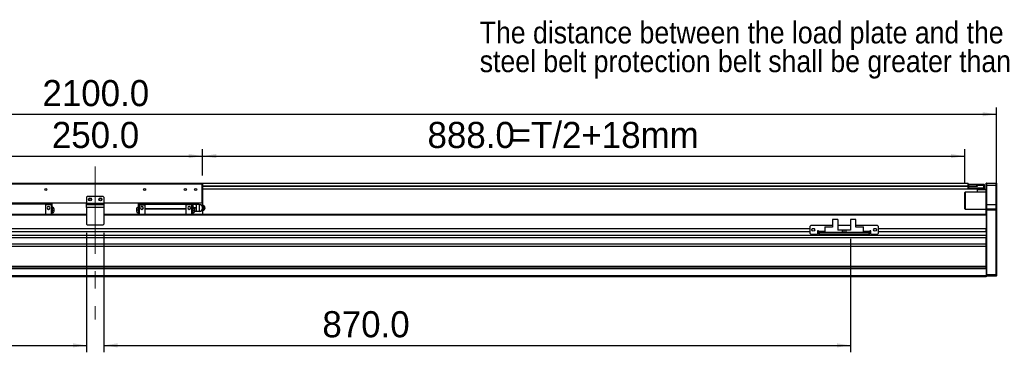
# Model space of a CAD drawing. Header units: millimetres. Extents: x 40 to 3320, y 40 to 2336.
# Tile 6 of 9: x 1164 to 2311, y 1129 to 1516. Entities that reach past the tile are written whole.
import ezdxf

# ---------------------------------------------------------------- set-up
doc = ezdxf.new("R2010")
doc.units = ezdxf.units.MM
doc.header["$LTSCALE"] = 8
doc.linetypes.add('CENTERX2', pattern=[20.32, 12.7, -2.54, 2.54, -2.54])
doc.layers.add('DIMNS', color=7, linetype='Continuous')
doc.styles.add('SLDTEXTSTYLE0', font='Gothic.ttf', dxfattribs={"width": 0.913})
doc.styles.add('SLDTEXTSTYLE7', font='txt')
doc.dimstyles.new('SLDDIMSTYLE3', dxfattribs={"dimtxt": 30.4, "dimasz": 16, "dimexe": 0, "dimexo": 0.0625, "dimgap": 7.6, "dimtad": 2, "dimdec": 1, "dimrnd": 1e-09, "dimzin": 4, "dimdsep": 46, "dimtxsty": 'SLDTEXTSTYLE7', "dimsah": 1, "dimcen": 0.09, "dimadec": 0, "dimazin": 1, "dimtfac": 1, "dimtdec": 1, "dimtofl": 0, "dimtmove": 0, "dimatfit": 3, "dimfxl": 0, "dimfrac": 2, "dimtolj": 1, "dimtzin": 12, "dimarcsym": 0})

# ---------------------------------------------------------------- blocks, each defined once
blk = doc.blocks.new('SW_NOTE_7')
at = {"layer": 'DIMNS', "color": 0, "char_height": 25.4, "attachment_point": 1, "style": 'SLDTEXTSTYLE0'}
for s, insert in [('The distance between the load plate and the ', (-848, 46.2)), ('steel belt protection belt shall be greater than 2mm', (-848, 12.8))]:
    blk.add_mtext(s, dxfattribs=dict(at, insert=insert))
blk = doc.blocks.new('_D_13')
at = {"layer": 'DIMNS'}
for p, q in [((201.9, 1304.8), (201.9, 1414.2)), ((2301.9, 1304.8), (2301.9, 1414.2)), ((201.9, 1406.2), (2301.9, 1406.2))]:
    blk.add_line(p, q, dxfattribs=at)
for points in [[(201.9, 1406.2), (217.9, 1403.8), (217.9, 1408.6)], [(2301.9, 1406.2), (2285.9, 1408.6), (2285.9, 1403.8)]]:
    blk.add_solid(points, dxfattribs=at)
at = {"layer": 'DIMNS', "insert": (1190.4, 1446), "char_height": 30.4, "attachment_point": 1, "style": 'SLDTEXTSTYLE7'}
blk.add_mtext('2100.0', dxfattribs=at)
blk = doc.blocks.new('_D_15')
at = {"layer": 'DIMNS'}
for p, q in [((1126.9, 1335), (1126.9, 1365.5)), ((1376.9, 1335), (1376.9, 1365.5)), ((1126.9, 1357.5), (1376.9, 1357.5))]:
    blk.add_line(p, q, dxfattribs=at)
for points in [[(1126.9, 1357.5), (1142.9, 1355.1), (1142.9, 1359.9)], [(1376.9, 1357.5), (1360.9, 1359.9), (1360.9, 1355.1)]]:
    blk.add_solid(points, dxfattribs=at)
at = {"layer": 'DIMNS', "insert": (1201.4, 1397.3), "char_height": 30.4, "attachment_point": 1, "style": 'SLDTEXTSTYLE7'}
blk.add_mtext('250.0', dxfattribs=at)
blk = doc.blocks.new('_D_16')
at = {"layer": 'DIMNS'}
for p, q in [((1376.9, 1335), (1376.9, 1365.5)), ((2264.9, 1325.3), (2264.9, 1365.5)), ((1376.9, 1357.5), (2264.9, 1357.5))]:
    blk.add_line(p, q, dxfattribs=at)
for points in [[(1376.9, 1357.5), (1392.9, 1355.1), (1392.9, 1359.9)], [(2264.9, 1357.5), (2248.9, 1359.9), (2248.9, 1355.1)]]:
    blk.add_solid(points, dxfattribs=at)
at = {"layer": 'DIMNS', "char_height": 30.4, "attachment_point": 1, "style": 'SLDTEXTSTYLE7'}
for s, insert in [('=T/2+18mm', (1735.8, 1397.3)), ('888.0', (1639, 1397.3))]:
    blk.add_mtext(s, dxfattribs=dict(at, insert=insert))
blk = doc.blocks.new('_D_17')
at = {"layer": 'DIMNS'}
for p, q in [((1241.9, 1268), (1241.9, 1129.2)), ((371.9, 1261), (371.9, 1129.2)), ((371.9, 1137.2), (1241.9, 1137.2))]:
    blk.add_line(p, q, dxfattribs=at)
for points in [[(371.9, 1137.2), (387.9, 1134.8), (387.9, 1139.6)], [(1241.9, 1137.2), (1225.9, 1139.6), (1225.9, 1134.8)]]:
    blk.add_solid(points, dxfattribs=at)
at = {"layer": 'DIMNS', "insert": (803.7, 1177), "char_height": 30.4, "attachment_point": 1, "style": 'SLDTEXTSTYLE7'}
blk.add_mtext('870.0', dxfattribs=at)
blk = doc.blocks.new('_D_18')
at = {"layer": 'DIMNS'}
for p, q in [((1261.9, 1268), (1261.9, 1129.2)), ((2131.9, 1261), (2131.9, 1129.2)), ((1261.9, 1137.2), (2131.9, 1137.2))]:
    blk.add_line(p, q, dxfattribs=at)
for points in [[(1261.9, 1137.2), (1277.9, 1134.8), (1277.9, 1139.6)], [(2131.9, 1137.2), (2115.9, 1139.6), (2115.9, 1134.8)]]:
    blk.add_solid(points, dxfattribs=at)
at = {"layer": 'DIMNS', "insert": (1516.5, 1177), "char_height": 30.4, "attachment_point": 1, "style": 'SLDTEXTSTYLE7'}
blk.add_mtext('870.0', dxfattribs=at)

msp = doc.modelspace()

# ---------------------------------------------------------------- linework, layer by layer
at = {"color": 7, "linetype": 'Continuous', "lineweight": 25}
for p, q in [((234.8894387, 1326.0022992), (2268.8893586, 1326.0022992)), ((1127.1893963, 1325.1522997), (1376.589401, 1325.1522997)), ((1376.589401, 1324.8522947), (1127.1893963, 1324.8522947)), ((1376.589401, 1325.1522997), (1376.589401, 1324.8522947)), ((1376.8893986, 1324.8522947), (1376.589401, 1325.1522997)), ((1376.589401, 1302.9522965), (1376.589401, 1324.8522947)), ((1376.8893986, 1324.8522947), (1376.589401, 1324.8522947)), ((1376.8893986, 1324.8522947), (1376.8893986, 1302.9522965)), ((1376.8893986, 1319.502301), (2268.8893586, 1319.502301)), ((2268.8893586, 1324.8522947), (2268.8893586, 1326.0022992)), ((2268.8893586, 1324.6606136), (2268.8893586, 1324.8522947)), ((2268.8893586, 1324.8522947), (2269.3894416, 1324.8522947)), ((2268.8893586, 1323.0023006), (2268.8893586, 1324.6606136)), ((2268.8893586, 1322.5022996), (2268.8893586, 1323.0023006)), ((2269.3894416, 1322.8522981), (2268.8893586, 1322.8522981)), ((2268.8893586, 1322.352297), (2269.1894084, 1322.6522947)), ((2269.1894084, 1322.6522947), (2268.8893586, 1322.6522947)), ((2268.8893586, 1322.352297), (2268.8893586, 1322.5022996)), ((2268.8893586, 1322.352297), (2269.1894084, 1322.352297)), ((2268.8893586, 1320.6522981), (2268.8893586, 1322.352297)), ((2268.8893586, 1319.4523001), (2268.8893586, 1320.6522981)), ((2268.8893586, 1320.6522981), (2269.1894084, 1320.6522981)), ((2268.8893586, 1319.4523001), (2269.1894084, 1319.152295)), ((2269.1894084, 1322.352297), (2269.1894084, 1322.6522947)), ((2269.1894084, 1322.6522947), (2279.8893958, 1322.6522947)), ((2269.1894084, 1322.352297), (2269.1894084, 1320.6522981)), ((2279.8893958, 1322.352297), (2269.1894084, 1322.352297)), ((2269.1894084, 1320.6522981), (2269.1894084, 1319.152295)), ((2269.1894084, 1320.6522981), (2287.0893984, 1320.6522981)), ((2287.0893984, 1319.152295), (2269.1894084, 1319.152295)), ((2269.3894416, 1324.8522947), (2269.3894416, 1322.8522981)), ((2269.3894416, 1324.8522947), (2278.889349, 1324.8522947)), ((2269.3894416, 1322.8522981), (2278.889349, 1322.8522981)), ((2278.889349, 1322.8522981), (2278.889349, 1324.8522947)), ((2278.889349, 1324.8522947), (2279.389432, 1324.8522947)), ((2279.389432, 1322.8522981), (2278.889349, 1322.8522981)), ((2279.389432, 1324.8522947), (2279.389432, 1322.8522981)), ((2279.389432, 1322.8522981), (2279.389432, 1322.6522947)), ((2279.8893958, 1324.6522987), (2287.0893984, 1324.6522987)), ((2279.8893958, 1323.1522957), (2279.8893958, 1324.6522987)), ((2287.0893984, 1323.1522957), (2279.8893958, 1323.1522957)), ((2279.8893958, 1322.352297), (2279.8893958, 1323.1522957)), ((2279.8893958, 1318.1523005), (2279.8893958, 1319.152295)), ((2287.0893984, 1323.1522957), (2287.0893984, 1324.6522987)), ((2287.3894482, 1324.3523011), (2287.0893984, 1324.6522987)), ((2287.0893984, 1320.6522981), (2287.0893984, 1323.1522957)), ((2287.3894482, 1323.1522957), (2287.0893984, 1323.1522957)), ((2287.0893984, 1319.152295), (2287.0893984, 1320.6522981)), ((2287.0893984, 1320.6522981), (2287.3894482, 1320.6522981)), ((2287.0893984, 1319.152295), (2287.3894482, 1319.4523001)), ((2287.0893984, 1319.152295), (2289.8893862, 1319.152295)), ((2287.3894482, 1324.3523011), (2287.3894482, 1323.1522957)), ((2287.3894482, 1323.1522957), (2287.3894482, 1320.6522981)), ((2287.3894482, 1320.6522981), (2287.3894482, 1319.4523001)), ((2290.189436, 1326.1522943), (2289.8893862, 1325.8522967)), ((2289.8893862, 1323.1522957), (2289.8893862, 1325.8522967)), ((2290.189436, 1323.1522957), (2289.8893862, 1323.1522957)), ((2289.8893862, 1301.1522958), (2289.8893862, 1323.1522957)), ((2290.189436, 1326.1522943), (2290.189436, 1323.1522957)), ((2290.189436, 1326.1522943), (2301.5894204, 1326.1522943)), ((2301.5894204, 1323.1522957), (2290.189436, 1323.1522957)), ((2290.189436, 1323.1522957), (2290.189436, 1301.1522958)), ((2301.5894204, 1323.1522957), (2301.5894204, 1326.1522943)), ((2301.5894204, 1326.1522943), (2301.889351, 1325.8522967)), ((2301.5894204, 1323.1522957), (2301.889351, 1323.1522957)), ((2301.5894204, 1301.1522958), (2301.5894204, 1323.1522957)), ((2301.889351, 1325.8522967), (2301.889351, 1323.1522957)), ((2301.889351, 1323.1522957), (2301.889351, 1301.1522958)), ((1242.889399, 1310.6523002), (1241.8893989, 1309.6523056)), ((1241.8893989, 1309.6523056), (1241.8893989, 1302.6523063)), ((1260.8893983, 1310.6523002), (1242.889399, 1310.6523002)), ((1261.8893984, 1309.6523056), (1260.8893983, 1310.6523002)), ((1261.8893984, 1309.6523056), (1261.8893984, 1302.6523063)), ((2265.3893738, 1315.6522954), (2264.8894101, 1315.1522944)), ((2264.8894101, 1296.1523006), (2264.8894101, 1315.1522944)), ((2289.8893862, 1315.6522954), (2265.3893738, 1315.6522954)), ((2265.3893738, 1315.6522954), (2265.3893738, 1295.6522996)), ((2279.8893958, 1315.6522954), (2279.8893958, 1318.1523005)), ((2289.8893862, 1318.1523005), (2279.8893958, 1318.1523005)), ((1127.1893963, 1302.9522965), (1241.8893989, 1302.9522965)), ((1241.8893989, 1302.6522988), (1127.1893963, 1302.6522988)), ((1193.8894003, 1301.6522968), (1145.8893999, 1301.6522968)), ((1193.8894003, 1302.6522988), (1193.8894003, 1301.6522968)), ((1200.3893986, 1301.8523002), (1193.8894003, 1301.8523002)), ((1193.8894003, 1301.6522968), (1193.8894003, 1289.6523023)), ((1200.3893986, 1300.902299), (1193.8894003, 1300.902299)), ((1200.3893986, 1301.8523002), (1200.3893986, 1300.902299)), ((1200.3893986, 1301.7522985), (1201.8893979, 1301.7522985)), ((1200.3893986, 1300.902299), (1200.3893986, 1289.6523023)), ((1200.3893986, 1300.812296), (1201.8893979, 1300.812296)), ((1201.8893979, 1300.812296), (1201.8893979, 1301.7522985)), ((1201.8893979, 1289.6523023), (1201.8893979, 1300.812296)), ((1201.9893996, 1297.9023004), (1201.8893979, 1297.9023004)), ((1241.8893989, 1302.6523063), (1261.8893984, 1302.6523063)), ((1241.8893989, 1301.1523033), (1241.8893989, 1302.6523063)), ((1241.8893989, 1297.6523036), (1241.8893989, 1301.1523033)), ((1241.8893989, 1301.1523033), (1261.8893984, 1301.1523033)), ((1261.8893984, 1297.6523036), (1241.8893989, 1297.6523036)), ((1241.8893989, 1297.6523036), (1241.8893989, 1278.1523013)), ((1261.8893984, 1302.9522965), (1376.589401, 1302.9522965)), ((1261.8893984, 1302.6523063), (1261.8893984, 1301.1523033)), ((1376.589401, 1302.6522988), (1261.8893984, 1302.6522988)), ((1261.8893984, 1301.1523033), (1261.8893984, 1297.6523036)), ((1261.8893984, 1297.6523036), (1261.8893984, 1278.1523013)), ((1301.8893994, 1297.9023004), (1301.7893977, 1297.9023004)), ((1303.3893987, 1301.7522985), (1301.8893994, 1301.7522985)), ((1301.8893994, 1301.7522985), (1301.8893994, 1300.812296)), ((1303.3893987, 1300.812296), (1301.8893994, 1300.812296)), ((1301.8893994, 1300.812296), (1301.8893994, 1289.6523023)), ((1303.3893987, 1300.902299), (1303.3893987, 1301.8523002)), ((1303.3893987, 1301.8523002), (1309.889397, 1301.8523002)), ((1303.3893987, 1289.6523023), (1303.3893987, 1300.902299)), ((1303.3893987, 1300.902299), (1309.889397, 1300.902299)), ((1309.889397, 1301.6522968), (1309.889397, 1302.6522988)), ((1309.889397, 1301.6522968), (1357.8893974, 1301.6522968)), ((1309.889397, 1296.6523016), (1309.889397, 1301.6522968)), ((1309.889397, 1296.2522948), (1309.889397, 1296.6523016)), ((1309.889397, 1296.6523016), (1357.8893974, 1296.6523016)), ((1309.889397, 1296.2522948), (1357.8893974, 1296.2522948)), ((1309.889397, 1289.6523023), (1309.889397, 1296.2522948)), ((1357.8893974, 1301.6522968), (1357.8893974, 1302.6522988)), ((1364.3893957, 1301.8523002), (1357.8893974, 1301.8523002)), ((1357.8893974, 1296.6523016), (1357.8893974, 1301.6522968)), ((1364.3893957, 1300.902299), (1357.8893974, 1300.902299)), ((1357.8893974, 1296.2522948), (1357.8893974, 1296.6523016)), ((1357.8893974, 1289.6523023), (1357.8893974, 1296.2522948)), ((1364.3893957, 1300.902299), (1364.3893957, 1301.8523002)), ((1364.3893957, 1301.7522985), (1365.8893987, 1301.7522985)), ((1364.3893957, 1289.6523023), (1364.3893957, 1300.902299)), ((1364.3893957, 1300.812296), (1365.8893987, 1300.812296)), ((1365.8893987, 1300.812296), (1365.8893987, 1301.7522985)), ((1369.2235931, 1301.1522958), (1365.8893987, 1301.1522958)), ((1365.8893987, 1289.6523023), (1365.8893987, 1300.812296)), ((1365.9894004, 1297.9023004), (1365.8893987, 1297.9023004)), ((1369.2235931, 1297.1522952), (1367.5018459, 1297.1522952)), ((1369.2235931, 1301.1522958), (1369.3893983, 1299.1522992)), ((1369.3893983, 1299.1522992), (1369.2235931, 1297.1522952)), ((1369.2235931, 1297.1522952), (1369.3893983, 1295.1522985)), ((1369.3893983, 1301.1522958), (1369.3893983, 1299.1522992)), ((1369.3893983, 1299.1522992), (1369.3893983, 1295.1522985)), ((1372.9893997, 1301.1522958), (1369.564405, 1301.1522958)), ((1374.7925221, 1300.6522948), (1376.0482653, 1300.6522948)), ((1376.0482653, 1300.6522948), (1376.921615, 1298.902295)), ((1376.7554223, 1300.6522948), (1376.0482653, 1300.6522948)), ((1376.8893986, 1302.9522965), (1376.589401, 1302.9522965)), ((1376.589401, 1302.9522965), (1376.589401, 1302.6522988)), ((1376.8893986, 1302.9522965), (1376.589401, 1302.6522988)), ((1377.7421474, 1298.902295), (1376.7554223, 1300.6522948)), ((1376.8893986, 1302.9522965), (1376.8893986, 1300.4146883)), ((1376.921615, 1298.902295), (1377.9083549, 1297.1522952)), ((1377.9083549, 1297.1522952), (1376.921615, 1295.4022953)), ((1378.6155044, 1297.1522952), (1377.7421474, 1298.902295)), ((1377.7421474, 1295.4022953), (1378.6155044, 1297.1522952)), ((1378.6155044, 1297.1522952), (1377.9083549, 1297.1522952)), ((1379.2842537, 1298.782512), (1378.7013649, 1299.439981)), ((1379.8894047, 1297.1522952), (1379.5505523, 1297.1522952)), ((2290.189436, 1301.1522958), (2289.8893862, 1301.1522958)), ((2289.8893862, 1295.8522955), (2289.8893862, 1301.1522958)), ((2290.189436, 1301.1522958), (2290.189436, 1296.1523006)), ((2290.189436, 1301.1522958), (2301.5894204, 1301.1522958)), ((2301.5894204, 1296.1523006), (2301.5894204, 1301.1522958)), ((2301.889351, 1301.1522958), (2301.5894204, 1301.1522958)), ((2301.889351, 1301.1522958), (2301.889351, 1295.8522955)), ((1241.8893989, 1289.6523023), (213.889411, 1289.6523023)), ((1201.8893979, 1294.6522975), (1201.9893996, 1294.6522975)), ((1201.8893979, 1291.4022947), (1201.9893996, 1291.4022947)), ((1203.8893982, 1294.6522975), (1203.8893982, 1296.002298)), ((1203.8893982, 1293.302297), (1203.8893982, 1294.6522975)), ((2289.8893862, 1289.6523023), (1261.8893984, 1289.6523023)), ((1299.8893991, 1296.002298), (1299.8893991, 1294.6522975)), ((1299.8893991, 1294.6522975), (1299.8893991, 1293.302297)), ((1301.8893994, 1294.6522975), (1301.7893977, 1294.6522975)), ((1301.7893977, 1291.4022947), (1301.8893994, 1291.4022947)), ((1365.8893987, 1294.6522975), (1365.9894004, 1294.6522975)), ((1365.8893987, 1291.4022947), (1365.9894004, 1291.4022947)), ((1369.2235931, 1293.1522945), (1367.8834646, 1293.1522945)), ((1367.8893953, 1294.6522975), (1367.8893953, 1296.002298)), ((1367.8893953, 1293.302297), (1367.8893953, 1294.6522975)), ((1369.3893983, 1295.1522985), (1369.2235931, 1293.1522945)), ((1369.3893983, 1295.1522985), (1369.3893983, 1293.1522945)), ((1372.9893997, 1293.1522945), (1369.564405, 1293.1522945)), ((1374.9149203, 1293.6522955), (1376.0482653, 1293.6522955)), ((1376.921615, 1295.4022953), (1376.0482653, 1293.6522955)), ((1376.7554223, 1293.6522955), (1376.0482653, 1293.6522955)), ((1376.7554223, 1293.6522955), (1377.7421474, 1295.4022953)), ((1376.8893986, 1293.8899094), (1376.8893986, 1289.6523023)), ((2289.8893862, 1289.653554), (1376.8893986, 1289.653554)), ((1378.7013649, 1294.8646093), (1379.2842537, 1295.5220858)), ((2264.8894101, 1296.1523006), (2265.3893738, 1295.6522996)), ((2265.3893738, 1295.6522996), (2289.8893862, 1295.6522996)), ((2290.189436, 1296.1523006), (2289.8893862, 1295.8522955)), ((2289.8893862, 1294.6522975), (2289.8893862, 1295.8522955)), ((2289.8893862, 1289.3664459), (2289.8893862, 1294.6522975)), ((2290.189436, 1294.6522975), (2289.8893862, 1294.6522975)), ((2289.8893862, 1289.3664459), (2289.8893862, 1288.6523003)), ((2289.8893862, 1288.6523003), (2289.8893862, 1272.6491908)), ((2290.189436, 1296.1523006), (2290.189436, 1294.6522975)), ((2290.189436, 1296.1523006), (2301.5894204, 1296.1523006)), ((2290.189436, 1294.6522975), (2290.189436, 1219.652298)), ((2301.5894204, 1294.6522975), (2290.189436, 1294.6522975)), ((2301.5894204, 1294.6522975), (2301.5894204, 1296.1523006)), ((2301.889351, 1295.8522955), (2301.5894204, 1296.1523006)), ((2301.5894204, 1219.652298), (2301.5894204, 1294.6522975)), ((2301.889351, 1294.6522975), (2301.5894204, 1294.6522975)), ((2301.889351, 1295.8522955), (2301.889351, 1294.6522975)), ((2301.889351, 1294.6522975), (2301.889351, 1219.7765621)), ((1241.8893989, 1278.1523013), (1242.889399, 1277.152303)), ((1260.8893983, 1277.152303), (1242.889399, 1277.152303)), ((1260.8893983, 1277.152303), (1261.8893984, 1278.1523013)), ((2085.3894263, 1276.652302), (2084.3893796, 1275.6523037)), ((2084.3893796, 1275.6523037), (2084.3893796, 1267.6523024)), ((2110.8894258, 1276.652302), (2085.3894263, 1276.652302)), ((2101.6893893, 1275.1523027), (2109.4893723, 1275.1523027)), ((2101.6893893, 1275.1523027), (2101.6893893, 1274.6523017)), ((2101.6893893, 1274.6523017), (2101.6893893, 1268.6523044)), ((2110.8894258, 1274.6523017), (2101.6893893, 1274.6523017)), ((2109.9893957, 1274.6523017), (2109.4893723, 1275.1523027)), ((2110.8894258, 1283.5523034), (2110.8894258, 1274.6523017)), ((2116.8894082, 1283.5523034), (2110.8894258, 1283.5523034)), ((2116.8894082, 1283.5523034), (2116.8894082, 1271.1523021)), ((2131.8893939, 1276.652302), (2116.8894082, 1276.652302)), ((2131.8893939, 1283.5523034), (2131.8893939, 1271.1523021)), ((2137.8893762, 1283.5523034), (2131.8893939, 1283.5523034)), ((2137.8893762, 1274.6523017), (2137.8893762, 1283.5523034)), ((2163.3893758, 1276.652302), (2137.8893762, 1276.652302)), ((2147.0894128, 1274.6523017), (2137.8893762, 1274.6523017)), ((2139.2893701, 1275.1523027), (2138.7894064, 1274.6523017)), ((2139.2893701, 1275.1523027), (2147.0894128, 1275.1523027)), ((2147.0894128, 1274.6523017), (2147.0894128, 1275.1523027)), ((2147.0894128, 1268.6523044), (2147.0894128, 1274.6523017)), ((2164.3894225, 1275.6523037), (2163.3893758, 1276.652302)), ((2164.3894225, 1267.6523024), (2164.3894225, 1275.6523037)), ((2289.8893862, 1264.9884516), (213.889411, 1264.9884516)), ((2289.8893862, 1262.3903746), (213.889411, 1262.3903746)), ((2084.3893796, 1272.6491908), (419.3894177, 1272.6491908)), ((2084.3893796, 1269.2491928), (419.3894177, 1269.2491928)), ((2084.3893796, 1267.6523024), (2085.3894263, 1266.6523041)), ((2085.3894263, 1266.6523041), (2093.3893829, 1266.6523041)), ((2089.7664338, 1272.6491908), (2087.0123416, 1272.6491908)), ((2094.38937, 1270.6523048), (2093.3893829, 1270.6523048)), ((2093.3893829, 1270.6523048), (2093.3893829, 1266.6523041)), ((2094.38937, 1269.2491928), (2093.3893829, 1269.2491928)), ((2094.38937, 1269.6523028), (2094.38937, 1270.6523048)), ((2094.38937, 1269.6523028), (2094.38937, 1268.6523044)), ((2094.38937, 1266.6523041), (2094.38937, 1268.6523044)), ((2094.38937, 1268.6523044), (2095.3894168, 1268.6523044)), ((2095.3894168, 1266.6523041), (2094.38937, 1266.6523041)), ((2095.3894168, 1268.6523044), (2095.3894168, 1266.6523041)), ((2153.3893853, 1268.6523044), (2095.3894168, 1268.6523044)), ((2153.3893853, 1266.6523041), (2095.3894168, 1266.6523041)), ((2122.3894268, 1271.1523021), (2116.8894082, 1271.1523021)), ((2122.3894268, 1268.6523044), (2122.3894268, 1271.1523021)), ((2124.389401, 1271.1523021), (2122.3894268, 1271.1523021)), ((2124.389401, 1268.6523044), (2124.389401, 1271.1523021)), ((2126.3893753, 1271.1523021), (2124.389401, 1271.1523021)), ((2126.3893753, 1271.1523021), (2126.3893753, 1268.6523044)), ((2131.8893939, 1271.1523021), (2126.3893753, 1271.1523021)), ((2153.3893853, 1266.6523041), (2153.3893853, 1268.6523044)), ((2153.3893853, 1268.6523044), (2154.3893724, 1268.6523044)), ((2154.3893724, 1266.6523041), (2153.3893853, 1266.6523041)), ((2155.3894191, 1270.6523048), (2154.3893724, 1270.6523048)), ((2154.3893724, 1270.6523048), (2154.3893724, 1269.6523028)), ((2154.3893724, 1268.6523044), (2154.3893724, 1269.6523028)), ((2155.3894191, 1269.2491928), (2154.3893724, 1269.2491928)), ((2154.3893724, 1268.6523044), (2154.3893724, 1266.6523041)), ((2155.3894191, 1266.6523041), (2155.3894191, 1270.6523048)), ((2155.3894191, 1266.6523041), (2163.3893758, 1266.6523041)), ((2161.7664009, 1272.6491908), (2159.0123683, 1272.6491908)), ((2163.3893758, 1266.6523041), (2164.3894225, 1267.6523024)), ((2289.8893862, 1272.6491908), (2164.3894225, 1272.6491908)), ((2289.8893862, 1269.2491928), (2164.3894225, 1269.2491928)), ((2289.8893862, 1269.2491928), (2289.8893862, 1272.6491908)), ((2289.8893862, 1269.2491928), (2289.8893862, 1264.9884516)), ((2289.8893862, 1264.9884516), (2289.8893862, 1263.6807816)), ((2289.8893862, 1226.4522979), (2289.8893862, 1263.6807816)), ((2289.8893862, 1254.8848199), (213.889411, 1254.8848199)), ((2289.8893862, 1252.2867465), (213.889411, 1252.2867465)), ((2289.8893862, 1229.152298), (213.889411, 1229.152298)), ((2289.8893862, 1227.1522976), (213.889411, 1227.1522976)), ((2289.8893862, 1226.1522984), (213.889411, 1226.1522984)), ((2289.8893862, 1218.152298), (213.889411, 1218.152298)), ((2289.8893862, 1217.1522979), (213.889411, 1217.1522979)), ((2289.8893862, 1226.4522979), (2289.8893862, 1226.1522984)), ((2289.8893862, 1226.1522984), (2289.8893862, 1218.152298)), ((2289.8893862, 1219.7765621), (2290.189436, 1219.652298)), ((2289.8893862, 1218.152298), (2289.8893862, 1217.1522979)), ((2289.8893862, 1217.952298), (2290.189436, 1217.652298)), ((2290.189436, 1219.652298), (2301.5894204, 1219.652298)), ((2290.189436, 1219.652298), (2290.189436, 1217.652298)), ((2301.5894204, 1217.652298), (2290.189436, 1217.652298)), ((2301.889351, 1219.7765621), (2301.5894204, 1219.652298)), ((2301.5894204, 1217.652298), (2301.5894204, 1219.652298)), ((2301.889351, 1217.952298), (2301.5894204, 1217.652298)), ((2301.889351, 1219.7765621), (2301.889351, 1217.952298))]:
    msp.add_line(p, q, dxfattribs=at)
at = {"color": 8, "linetype": 'Continuous', "lineweight": 25}
for p, q in [((1376.8893986, 1323.0023006), (2268.8893586, 1323.0023006)), ((1376.8893986, 1322.5022996), (2268.8893586, 1322.5022996)), ((1201.9893996, 1294.6522975), (1201.9893996, 1297.9023004)), ((1301.7893977, 1297.9023004), (1301.7893977, 1294.6522975)), ((1365.9894004, 1294.6522975), (1365.9894004, 1297.9023004)), ((1241.8893989, 1288.6523003), (213.889411, 1288.6523003)), ((1201.9893996, 1291.4022947), (1201.9893996, 1294.6522975)), ((2289.8893862, 1288.6523003), (1261.8893984, 1288.6523003)), ((1301.7893977, 1294.6522975), (1301.7893977, 1291.4022947)), ((1365.9894004, 1291.4022947), (1365.9894004, 1294.6522975)), ((2101.6893893, 1269.6523028), (2094.38937, 1269.6523028)), ((2154.3893724, 1269.6523028), (2147.0894128, 1269.6523028))]:
    msp.add_line(p, q, dxfattribs=at)
at = {"color": 7, "linetype": 'Continuous', "lineweight": 25, "flags": 128}
for points in [[(1379.8894047, 1297.1522952), (1379.724732, 1298.0516026), (1379.2842537, 1298.782512)], [(1379.2842537, 1295.5220858), (1379.724732, 1296.2529952), (1379.8894047, 1297.1522952)]]:
    msp.add_lwpolyline(points, dxfattribs=at)
at = {"color": 7, "linetype": 'Continuous', "lineweight": 25}
for centre, radius in [((1194.3893986, 1318.652298), 1.25), ((1309.3893986, 1318.652298), 1.25), ((1356.8893986, 1318.652298), 1.25), ((1368.8893986, 1318.652298), 1.25), ((1245.8893986, 1307.152303), 1.7), ((1245.8893986, 1307.152298), 1.25), ((1257.8893986, 1307.152303), 1.7), ((1257.8893986, 1307.152298), 1.25), ((2088.3893986, 1271.652303), 1.7), ((2160.3893986, 1271.652303), 1.7)]:
    msp.add_circle(centre, radius, dxfattribs=at)
for centre, radius, start, end in [((1197.4893986, 1297.152298), 1.65, 0, 180), ((1197.4893986, 1297.152298), 1.65, 180, 0), ((1201.9893986, 1296.002298), 1.9, 0, 90), ((1301.7893986, 1296.002298), 1.9, 90, 180), ((1306.2893986, 1297.152298), 1.65, 0, 180), ((1306.2893986, 1297.152298), 1.65, 180, 0), ((1361.4893986, 1297.152298), 1.65, 0, 180), ((1361.4893986, 1297.152298), 1.65, 180, 0), ((1365.9893986, 1296.002298), 1.9, 0, 90), ((1372.9893986, 1297.152298), 4, 0, 90.0182461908), ((1372.9893986, 1297.152298), 4, 270.0281472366, 0), ((1373.9905655, 1297.3839237), 3.300985, 27.385507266, 66.3997353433), ((1373.5965602, 1297.1522952), 3.7574578, 332.2418509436, 27.7581490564), ((1375.6739171, 1297.0896125), 3.017102, 302.6427886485, 1.1904508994), ((1375.6346581, 1297.1946931), 3.0560039, 359.2050731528, 56.4134379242), ((1376.2842435, 1297.0670467), 3.2674211, 291.0413976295, 1.4950420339), ((1376.2838138, 1297.2374002), 3.2678469, 358.5076691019, 68.8674351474), ((1201.9893986, 1293.302298), 1.9, 270, 360), ((1301.7893986, 1293.302298), 1.9, 180, 270), ((1365.9893986, 1293.302298), 1.9, 270, 360), ((1373.990278, 1296.9209738), 3.3013816, 293.6027029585, 332.6120544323)]:
    msp.add_arc(centre, radius, start, end, dxfattribs=at)
for points, knots in [([(1372.9893997, 1301.1522958), (1372.9893997, 1301.0921691), (1372.9893997, 1300.9719156), (1372.9893997, 1300.0469193), (1372.9893997, 1298.7247417), (1372.9893997, 1297.1522972), (1372.9893997, 1295.579853), (1372.9893997, 1294.2576715), (1372.9893997, 1293.3326749), (1372.9893997, 1293.2124213), (1372.9893997, 1293.1522945)], [0, 0, 0, 0, 0.1249999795, 0.2500000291, 0.3749998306, 0.5000000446, 0.6249996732, 0.7499999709, 0.8750000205, 1, 1, 1, 1]), ([(1377.4684876, 1300.2758021), (1377.4552771, 1300.2831009), (1377.2869635, 1300.3760958), (1377.0886772, 1300.3808992), (1376.9059538, 1300.3853256)], [0, 0, 0, 0, 0.0784869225, 1, 1, 1, 1]), ([(1378.6903679, 1297.1522952), (1378.8843215, 1297.1522952), (1379.2722293, 1297.1522952), (1379.4577779, 1297.1522952), (1379.5505523, 1297.1522952)], [0, 0, 0, 0, 0.4999991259, 1, 1, 1, 1]), ([(1201.9893996, 1294.6522975), (1202.2284116, 1294.6522975), (1202.5960881, 1294.6522975), (1203.0384432, 1294.6522975), (1203.3428333, 1294.6522975), (1203.5880491, 1294.6522975), (1203.8249745, 1294.6522975), (1203.8640178, 1294.6522975), (1203.8893982, 1294.6522975)], [0, 0, 0, 0, 0.23945635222, 0.36836011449, 0.5000005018, 0.63163930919, 0.76054364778, 1, 1, 1, 1]), ([(1301.7893977, 1294.6522975), (1301.5503857, 1294.6522975), (1301.1827092, 1294.6522975), (1300.7403541, 1294.6522975), (1300.435964, 1294.6522975), (1300.1907482, 1294.6522975), (1299.9538228, 1294.6522975), (1299.9147795, 1294.6522975), (1299.8893991, 1294.6522975)], [0, 0, 0, 0, 0.23945635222, 0.36836011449, 0.5000005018, 0.63163930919, 0.76054364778, 1, 1, 1, 1]), ([(1365.9894004, 1294.6522975), (1366.2284124, 1294.6522975), (1366.596089, 1294.6522975), (1367.0384439, 1294.6522975), (1367.3428345, 1294.6522975), (1367.588049, 1294.6522975), (1367.8249817, 1294.6522975), (1367.8640189, 1294.6522975), (1367.8893953, 1294.6522975)], [0, 0, 0, 0, 0.2394563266, 0.3683600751, 0.5000004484, 0.6316392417, 0.7605441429, 1, 1, 1, 1]), ([(1376.9033163, 1293.9145857), (1377.0314598, 1293.9173961), (1377.2274409, 1293.9216943), (1377.3990003, 1294.0124029), (1377.4583846, 1294.0438012)], [0, 0, 0, 0, 0.6538559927, 1, 1, 1, 1])]:
    msp.add_open_spline(points, degree=3, knots=knots, dxfattribs=at)
at = {"layer": 'DIMNS', "linetype": 'CENTERX2', "lineweight": 18}
msp.add_line((1251.8893986, 1345.452298), (1251.8893986, 1167.152298), dxfattribs=at)

# ---------------------------------------------------------------- block references
at = {"layer": 'DIMNS'}
msp.add_blockref('SW_NOTE_7', (2547.8323266, 1467.7980518), dxfattribs=at)

# ---------------------------------------------------------------- dimensions: what is measured, and where the dimension line sits
for base, p1, p2, picture, middle in [((2301.8893986, 1406.152298), (201.8893986, 1294.652298), (2301.8893986, 1294.652298), '_D_13', (1249.7994834, 1406.152298)), ((1376.8893986, 1357.4568827), (1126.8893986, 1324.852298), (1376.8893986, 1324.852298), '_D_15', (1249.7994834, 1357.4568827)), ((1241.8893986, 1137.152298), (371.8893986, 1271.152303), (1241.8893986, 1278.152303), '_D_17', (852.1599436, 1137.152298)), ((2131.8893986, 1137.152298), (1261.8893986, 1278.152303), (2131.8893986, 1271.152303), '_D_18', (1564.9480362, 1137.152298))]:
    dim = msp.add_linear_dim(base=base, p1=p1, p2=p2, angle=0, dimstyle='SLDDIMSTYLE3', dxfattribs=at)
    dim.commit()
    dim.dimension.update_dxf_attribs({"geometry": picture, "text_midpoint": middle, "dimtype": 160})
dim = msp.add_linear_dim(base=(2264.8893986, 1357.4568827), p1=(1376.8893986, 1324.852298), p2=(2264.8893986, 1315.152298), angle=0, text='<>=T/2+18mm', dimstyle='SLDDIMSTYLE3', dxfattribs=at)
dim.commit()
dim.dimension.update_dxf_attribs({"geometry": '_D_16', "text_midpoint": (1801.9444682, 1357.4568827), "dimtype": 160})

doc.saveas('drawing.dxf')
